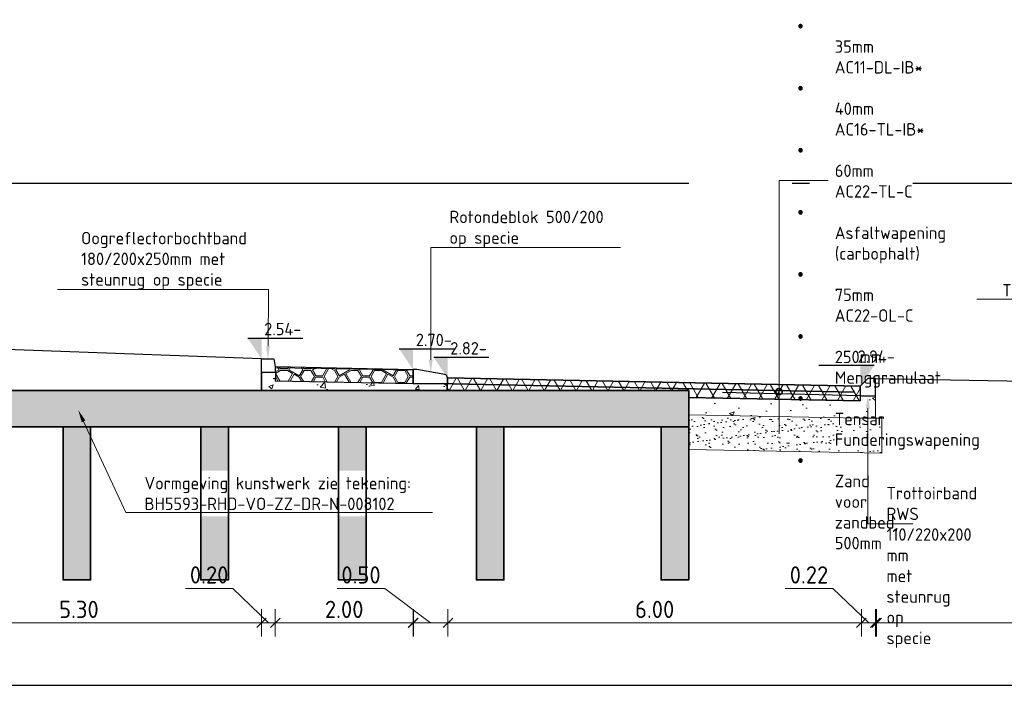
# Model space of a CAD drawing. Header units: millimetres. Extents: x 115999 to 116291, y 477119 to 477297.
# Tile 4 of 45: x 116037 to 116051, y 477121 to 477131. Entities that reach past the tile are written whole.
import ezdxf
from ezdxf import colors
from ezdxf.entities.mleader import LeaderData, LeaderLine
from ezdxf.math import Vec2, Vec3

# ---------------------------------------------------------------- set-up
doc = ezdxf.new("R2010")
doc.units = ezdxf.units.MM
doc.linetypes.add('AL-NAP_LIJN', pattern=[15.25, 12, -1.5, 0.25, -1.5])
doc.linetypes.add('DASHED', pattern=[0.75, 0.5, -0.25])
doc.layers.get('Defpoints').update_dxf_attribs({"lineweight": 25})
for name, color, linetype, lineweight in [('N-WE-OG-BEBOUWING-GD', 7, 'Continuous', 35), ('N-WE-VH-VERHARDING-ASFALT-WAP', 251, 'DASHED', 30), ('N-WE-VH-VERHARDING_ASFALT-AD', 252, 'Continuous', 18), ('N-WE-VH-VERHARDING_ASFALT-G', 252, 'Continuous', 35), ('N-WE-VH-VERHARDING_BASALTVERHARDING-AD', 7, 'Continuous', 18), ('N-WE-VH-VERHARDING_BETON-AD', 252, 'Continuous', 18), ('N-WE-VH-VERHARDING_FUNDERING-AD', 252, 'Continuous', 18), ('X-XX-AL-AANPIJLING-M', 7, 'Continuous', 18), ('X-XX-AL-DETAIL1-G', 7, 'Continuous', 18), ('X-XX-AL-DETAIL1-GD', 7, 'Continuous', 25), ('X-XX-AL-NAP-GD', 7, 'AL-NAP_LIJN', 25), ('X-XX-AL-PEILMAAT-SD', 7, 'Continuous', 25), ('X-XX-AL-VERWIJZING-T18', 7, 'Continuous', 18)]:
    doc.layers.add(name, color=color, linetype=linetype, lineweight=lineweight)
doc.styles.add('NLCS-ISO', font='txt')
doc.styles.add('NLCS-ISO-ANNOTATIEF-T18', font='txt', dxfattribs={"height": 1.8})
doc.styles.add('NLCS-ISO-ANNOTATIEF-T25', font='txt', dxfattribs={"height": 2.5})
doc.dimstyles.new('NLCS-ANNOTATIEF-T25-SCHRAP_L2_H1', dxfattribs={"dimtxt": 2.5, "dimasz": 1.4, "dimexe": 2, "dimexo": 2, "dimgap": 0.7, "dimtad": 1, "dimzin": 0, "dimdsep": 46, "dimtxsty": 'NLCS-ISO-ANNOTATIEF-T25', "dimblk": 'OBLIQUE', "dimcen": 0, "dimdle": 2, "dimclrd": 256, "dimclre": 256, "dimclrt": 256, "dimadec": 1, "dimazin": 0, "dimtfac": 1, "dimtdec": 3, "dimtofl": 0, "dimtmove": 0, "dimatfit": 3, "dimldrblk": 'OBLIQUE', "dimfxl": 2, "dimfxlon": 1, "dimtfillclr": 256, "dimtolj": 1, "dimtzin": 0, "dimlwd": -1, "dimlwe": -1, "dimarcsym": 0})

# ---------------------------------------------------------------- blocks, each defined once
blk = doc.blocks.new('SAL-PEILMAAT_INFRACAD_H01-SOD')
blk.add_line((-2, 3), (6, 3))
blk.add_solid([(-2, 3), (0, 3), (0, 0)])
at = {"style": 'NLCS-ISO'}
blk.add_attdef('...', (0.4, 3.4), '', height=1.8, dxfattribs=at)
blk = doc.blocks.new('_Oblique')
at = {"color": 0, "linetype": 'ByBlock', "lineweight": -2}
blk.add_line((-0.5, -0.5), (0.5, 0.5), dxfattribs=at)
blk = doc.blocks.new('*D166')
at = {"layer": 'Defpoints', "color": 0, "transparency": 16777216}
for p in [(116040.89, 477126.178), (116042.889, 477125.878), (116040.89, 477121.947)]:
    blk.add_point(p, dxfattribs=at)
at = {"layer": 'X-XX-AL-AANPIJLING-M', "transparency": 16777216}
for p, q in [((116040.89, 477122.147), (116040.89, 477121.747)), ((116042.889, 477122.147), (116042.889, 477121.747)), ((116043.089, 477121.947), (116040.69, 477121.947))]:
    blk.add_line(p, q, dxfattribs=at)
at = {"layer": 'X-XX-AL-AANPIJLING-M', "transparency": 16777216, "xscale": 0.14, "yscale": 0.14, "zscale": 0.14, "rotation": 180}
blk.add_blockref('_Oblique', (116040.89, 477121.947), dxfattribs=at)
at = {"layer": 'X-XX-AL-AANPIJLING-M', "transparency": 16777216, "xscale": 0.14, "yscale": 0.14, "zscale": 0.14}
blk.add_blockref('_Oblique', (116042.889, 477121.947), dxfattribs=at)
at = {"layer": 'X-XX-AL-AANPIJLING-M', "transparency": 16777216, "insert": (116041.89, 477122.142), "char_height": 0.25, "attachment_point": 5, "style": 'NLCS-ISO-ANNOTATIEF-T25'}
blk.add_mtext('\\A1;2.00', dxfattribs=at)
blk = doc.blocks.new('*D167')
at = {"layer": 'Defpoints', "color": 0, "transparency": 16777216}
for p in [(116040.89, 477126.329), (116040.69, 477126.209), (116040.69, 477121.947)]:
    blk.add_point(p, dxfattribs=at)
at = {"layer": 'X-XX-AL-AANPIJLING-M', "transparency": 16777216}
for p, q in [((116040.275, 477122.447), (116039.585, 477122.447)), ((116040.79, 477121.947), (116040.275, 477122.447)), ((116040.69, 477122.147), (116040.69, 477121.747)), ((116040.89, 477122.147), (116040.89, 477121.747)), ((116041.09, 477121.947), (116040.49, 477121.947))]:
    blk.add_line(p, q, dxfattribs=at)
at = {"layer": 'X-XX-AL-AANPIJLING-M', "transparency": 16777216, "xscale": 0.14, "yscale": 0.14, "zscale": 0.14, "rotation": 180}
blk.add_blockref('_Oblique', (116040.69, 477121.947), dxfattribs=at)
at = {"layer": 'X-XX-AL-AANPIJLING-M', "transparency": 16777216, "xscale": 0.14, "yscale": 0.14, "zscale": 0.14}
blk.add_blockref('_Oblique', (116040.89, 477121.947), dxfattribs=at)
at = {"layer": 'X-XX-AL-AANPIJLING-M', "transparency": 16777216, "insert": (116039.93, 477122.642), "char_height": 0.25, "attachment_point": 5, "style": 'NLCS-ISO-ANNOTATIEF-T25'}
blk.add_mtext('\\A1;0.20', dxfattribs=at)
blk = doc.blocks.new('*D168')
at = {"layer": 'Defpoints', "color": 0, "transparency": 16777216}
for p in [(116042.894, 477125.978), (116043.396, 477125.978), (116042.894, 477121.947)]:
    blk.add_point(p, dxfattribs=at)
at = {"layer": 'X-XX-AL-AANPIJLING-M', "transparency": 16777216}
for p, q in [((116042.479, 477122.447), (116041.789, 477122.447)), ((116043.145, 477121.947), (116042.479, 477122.447)), ((116042.894, 477122.147), (116042.894, 477121.747)), ((116043.396, 477122.147), (116043.396, 477121.747)), ((116043.596, 477121.947), (116042.694, 477121.947))]:
    blk.add_line(p, q, dxfattribs=at)
at = {"layer": 'X-XX-AL-AANPIJLING-M', "transparency": 16777216, "xscale": 0.14, "yscale": 0.14, "zscale": 0.14, "rotation": 180}
blk.add_blockref('_Oblique', (116042.894, 477121.947), dxfattribs=at)
at = {"layer": 'X-XX-AL-AANPIJLING-M', "transparency": 16777216, "xscale": 0.14, "yscale": 0.14, "zscale": 0.14}
blk.add_blockref('_Oblique', (116043.396, 477121.947), dxfattribs=at)
at = {"layer": 'X-XX-AL-AANPIJLING-M', "transparency": 16777216, "insert": (116042.134, 477122.642), "char_height": 0.25, "attachment_point": 5, "style": 'NLCS-ISO-ANNOTATIEF-T25'}
blk.add_mtext('\\A1;0.50', dxfattribs=at)
blk = doc.blocks.new('*D169')
at = {"layer": 'Defpoints', "color": 0, "transparency": 16777216}
for p in [(116049.396, 477125.801), (116049.616, 477125.801), (116049.396, 477121.947)]:
    blk.add_point(p, dxfattribs=at)
at = {"layer": 'X-XX-AL-AANPIJLING-M', "transparency": 16777216}
for p, q in [((116048.981, 477122.447), (116048.291, 477122.447)), ((116049.506, 477121.947), (116048.981, 477122.447)), ((116049.396, 477122.147), (116049.396, 477121.747)), ((116049.616, 477122.147), (116049.616, 477121.747)), ((116049.816, 477121.947), (116049.196, 477121.947))]:
    blk.add_line(p, q, dxfattribs=at)
at = {"layer": 'X-XX-AL-AANPIJLING-M', "transparency": 16777216, "xscale": 0.14, "yscale": 0.14, "zscale": 0.14, "rotation": 180}
blk.add_blockref('_Oblique', (116049.396, 477121.947), dxfattribs=at)
at = {"layer": 'X-XX-AL-AANPIJLING-M', "transparency": 16777216, "xscale": 0.14, "yscale": 0.14, "zscale": 0.14}
blk.add_blockref('_Oblique', (116049.616, 477121.947), dxfattribs=at)
at = {"layer": 'X-XX-AL-AANPIJLING-M', "transparency": 16777216, "insert": (116048.636, 477122.642), "char_height": 0.25, "attachment_point": 5, "style": 'NLCS-ISO-ANNOTATIEF-T25'}
blk.add_mtext('\\A1;0.22', dxfattribs=at)
blk = doc.blocks.new('*D173')
at = {"layer": 'Defpoints', "color": 0, "transparency": 16777216}
for p in [(116043.396, 477125.756), (116049.396, 477125.878), (116043.396, 477121.947)]:
    blk.add_point(p, dxfattribs=at)
at = {"layer": 'X-XX-AL-AANPIJLING-M', "transparency": 16777216}
for p, q in [((116043.396, 477122.147), (116043.396, 477121.747)), ((116049.396, 477122.147), (116049.396, 477121.747)), ((116049.596, 477121.947), (116043.196, 477121.947))]:
    blk.add_line(p, q, dxfattribs=at)
at = {"layer": 'X-XX-AL-AANPIJLING-M', "transparency": 16777216, "xscale": 0.14, "yscale": 0.14, "zscale": 0.14, "rotation": 180}
blk.add_blockref('_Oblique', (116043.396, 477121.947), dxfattribs=at)
at = {"layer": 'X-XX-AL-AANPIJLING-M', "transparency": 16777216, "xscale": 0.14, "yscale": 0.14, "zscale": 0.14}
blk.add_blockref('_Oblique', (116049.396, 477121.947), dxfattribs=at)
at = {"layer": 'X-XX-AL-AANPIJLING-M', "transparency": 16777216, "insert": (116046.396, 477122.142), "char_height": 0.25, "attachment_point": 5, "style": 'NLCS-ISO-ANNOTATIEF-T25'}
blk.add_mtext('\\A1;6.00', dxfattribs=at)
blk = doc.blocks.new('*D174')
at = {"layer": 'Defpoints', "color": 0, "transparency": 16777216}
for p in [(116035.39, 477126.178), (116040.69, 477126.209), (116035.39, 477121.947)]:
    blk.add_point(p, dxfattribs=at)
at = {"layer": 'X-XX-AL-AANPIJLING-M', "transparency": 16777216}
for p, q in [((116035.39, 477122.147), (116035.39, 477121.747)), ((116040.69, 477122.147), (116040.69, 477121.747)), ((116040.89, 477121.947), (116035.19, 477121.947))]:
    blk.add_line(p, q, dxfattribs=at)
at = {"layer": 'X-XX-AL-AANPIJLING-M', "transparency": 16777216, "xscale": 0.14, "yscale": 0.14, "zscale": 0.14, "rotation": 180}
blk.add_blockref('_Oblique', (116035.39, 477121.947), dxfattribs=at)
at = {"layer": 'X-XX-AL-AANPIJLING-M', "transparency": 16777216, "xscale": 0.14, "yscale": 0.14, "zscale": 0.14}
blk.add_blockref('_Oblique', (116040.69, 477121.947), dxfattribs=at)
at = {"layer": 'X-XX-AL-AANPIJLING-M', "transparency": 16777216, "insert": (116038.04, 477122.142), "char_height": 0.25, "attachment_point": 5, "style": 'NLCS-ISO-ANNOTATIEF-T25'}
blk.add_mtext('\\A1;5.30', dxfattribs=at)
blk = doc.blocks.new('_DotSmall')
at = {"color": 0, "linetype": 'ByBlock', "const_width": 0.5}
blk.add_lwpolyline([(-0.0625, 0, 1), (0.0625, 0, 1)], format="xyb", close=True, dxfattribs=at)
blk = doc.blocks.new('*D217')
at = {"layer": 'Defpoints', "color": 0, "transparency": 16777216}
for p in [(116049.601, 477125.361), (116054.228, 477125.282), (116049.601, 477121.947)]:
    blk.add_point(p, dxfattribs=at)
at = {"layer": 'X-XX-AL-AANPIJLING-M', "transparency": 16777216}
for p, q in [((116049.601, 477122.147), (116049.601, 477121.747)), ((116054.228, 477122.147), (116054.228, 477121.747)), ((116054.428, 477121.947), (116049.401, 477121.947))]:
    blk.add_line(p, q, dxfattribs=at)
at = {"layer": 'X-XX-AL-AANPIJLING-M', "transparency": 16777216, "xscale": 0.14, "yscale": 0.14, "zscale": 0.14, "rotation": 180}
blk.add_blockref('_Oblique', (116049.601, 477121.947), dxfattribs=at)
at = {"layer": 'X-XX-AL-AANPIJLING-M', "transparency": 16777216, "xscale": 0.14, "yscale": 0.14, "zscale": 0.14}
blk.add_blockref('_Oblique', (116054.228, 477121.947), dxfattribs=at)
at = {"layer": 'X-XX-AL-AANPIJLING-M', "transparency": 16777216, "insert": (116051.914, 477122.142), "char_height": 0.25, "attachment_point": 5, "style": 'NLCS-ISO-ANNOTATIEF-T25'}
blk.add_mtext('\\A1;4.63', dxfattribs=at)

msp = doc.modelspace()

# ---------------------------------------------------------------- hatches: boundary and pattern name
at = {"layer": 'N-WE-VH-VERHARDING_ASFALT-AD'}
h = msp.add_hatch(dxfattribs=at)
h.set_pattern_fill('AVH-ASFALT', color=256, scale=0.2, pattern_type=2)
h.set_pattern_definition([(60, (116029.20686, 477120.3129), (-0.173205, 0.1), []), (120, (116029.20686, 477120.3129), (-0.173205, -0.1), [])])
h.paths.add_polyline_path([(116046.89, 477125.319), (116046.89, 477125.429), (116043.389, 477125.499), (116043.386, 477125.319)])
h = msp.add_hatch(dxfattribs=at)
h.set_pattern_fill('AVH-ASFALT', color=256, scale=0.2, pattern_type=2)
h.set_pattern_definition([(60, (116038.81488, 477120.24289), (-0.173205, 0.1), []), (120, (116038.81488, 477120.24289), (-0.173205, -0.1), [])])
h.paths.add_polyline_path([(116046.89, 477125.429), (116046.886, 477125.21), (116049.381, 477125.164), (116049.381, 477125.379)])
at = {"layer": 'N-WE-VH-VERHARDING_BASALTVERHARDING-AD'}
h = msp.add_hatch(dxfattribs=at)
h.set_pattern_fill('AVH-BASALT-SO', color=256, pattern_type=2)
h.set_pattern_definition([(120, (116030.3825, 477120.69947), (-0.3407668, 0.1967455), [0.1, -1.26306]), (300, (116030.35288, 477120.79784), (0.3407668, -0.1967455), [0.1, -1.26306]), (330, (116030.84365, 477120.49096), (0.340765, 0.590222), [0.0866, -0.02354, 0.0866, -0.19674]), (150, (116031.014, 477120.4161), (-0.340765, -0.590222), [0.17321, -0.22028]), (120, (116031.06403, 477120.50273), (-0.1703809, 0.0983684), [0.1, -1.26306]), (300, (116031.03441, 477120.6011), (0.1703809, -0.0983684), [0.1, -1.26306]), (0, (116029.38059, 477120.5145), (1.0223, 0.19674), [0.1, -0.58153, 0.1, -1.94459]), (0, (116029.38059, 477120.49096), (1.0223, 0.19674), [0.1, -0.58153, 0.1, -1.94459]), (0, (116029.72135, 477120.31775), (1.0223, 0.19674), [0.1, -2.62612]), (0, (116029.72135, 477120.29422), (1.0223, 0.19674), [0.1, -2.62612]), (0, (116029.89174, 477120.41612), (0.17038, -0.09837), [0.1, -1.26306]), (0, (116029.89174, 477120.39259), (0.17038, -0.09837), [0.1, -1.26306]), (60, (116030.50288, 477120.71124), (0.1703832, 0.6885923), [0.1, -0.58153]), (240, (116030.57327, 477120.78607), (-0.1703832, -0.6885923), [0.1, -0.58153]), (60, (116029.67135, 477120.6011), (-0.511142, 0.688595), [0.15, -0.19077]), (60, (116029.651, 477120.6129), (-0.511142, 0.688595), [0.15, -0.19077]), (60, (116030.1621, 477120.71124), (-0.340762, 0.983702), [0.15, -0.19077, 0.1, -0.24077]), (60, (116030.1825, 477120.6995), (-0.340762, 0.983702), [0.15, -0.19077, 0.1, -0.24077]), (0, (116030.06212, 477120.71124), (1.0223, 0.19674), [0.1, -1.26306]), (0, (116030.06212, 477120.6877), (1.0223, 0.19674), [0.1, -1.26306]), (300, (116030.1825, 477120.69947), (0.3407668, -0.1967455), [0.1, -1.26306]), (120, (116030.21212, 477120.6011), (-0.3407668, 0.1967455), [0.1, -1.26306]), (240, (116029.89174, 477120.58933), (0.170379, -0.491855), [0.1, -0.58153]), (60, (116029.82135, 477120.5145), (-0.170379, 0.491855), [0.1, -0.58153]), (300, (116030.1825, 477121.2897), (-0.3407682, 0.9837078), [0.1, -2.28536, 0.1, -0.24077]), (120, (116030.21212, 477121.19132), (0.3407682, -0.9837078), [0.1, -0.24077, 0.1, -2.28536]), (60, (116030.3325, 477120.4161), (-0.340762, 0.983702), [0.1, -0.58153]), (240, (116030.4029, 477120.491), (0.340762, -0.983702), [0.1, -0.58153]), (120, (116030.23712, 477120.36106), (0.3407682, -0.9837078), [0.15, -0.24077, 0.15, -2.18536]), (120, (116030.2575, 477120.37282), (0.3407682, -0.9837078), [0.15, -0.24077, 0.15, -2.18536]), (240, (116029.89174, 477120.78607), (-1e-06, -0.786962), [0.1, -0.58153]), (60, (116029.82135, 477120.71124), (1e-06, 0.786962), [0.1, -0.58153]), (120, (116030.04174, 477120.50273), (0.3407682, -0.9837078), [0.15, -2.57612]), (120, (116030.06212, 477120.5145), (0.3407682, -0.9837078), [0.15, -2.57612]), (30, (116030.1621, 477120.31775), (0.3407605, 0.5902255), [0.0866, -1.48732]), (30, (116030.2575, 477120.37282), (0.3407605, 0.5902255), [0.0866, -1.48732]), (30, (116030.1825, 477120.306), (0.3407605, 0.5902255), [0.17321, -1.40072]), (30, (116030.57327, 477120.41612), (0.3407605, 0.5902255), [0.17321, -1.40072]), (30, (116030.57327, 477120.3926), (0.3407605, 0.5902255), [0.0866, -1.48732]), (30, (116030.66865, 477120.44766), (0.3407605, 0.5902255), [0.0866, -1.48732]), (150, (116030.4075, 477120.3493), (-0.340765, -0.590222), [0.0866, -0.70036]), (150, (116030.5029, 477120.2942), (-0.340765, -0.590222), [0.0866, -0.70036]), (150, (116030.5029, 477120.31775), (-0.340765, -0.590222), [0.17321, -0.61376]), (0, (116030.2325, 477120.61287), (1.0223, 0.19674), [0.1, -2.62612]), (0, (116030.2325, 477120.58933), (1.0223, 0.19674), [0.1, -2.62612]), (30, (116029.89174, 477120.61287), (0.3407605, 0.5902255), [0.17321, -1.40072]), (30, (116029.89174, 477120.58933), (0.3407605, 0.5902255), [0.0866, -1.48732]), (30, (116029.9871, 477120.6444), (0.3407605, 0.5902255), [0.0866, -1.48732])])
h.paths.add_polyline_path([(116042.889, 477125.619), (116040.89, 477125.658), (116040.891, 477125.548), (116040.89, 477125.458), (116042.887, 477125.419), (116042.889, 477125.419)])
at = {"layer": 'N-WE-VH-VERHARDING_BETON-AD', "transparency": 33554508}
h = msp.add_hatch(color=256, dxfattribs=at)
h.dxf.hatch_style = 1
h.paths.add_polyline_path([(116046.89, 477125.319), (116029.551, 477125.319), (116029.551, 477124.789), (116029.951, 477124.789), (116046.89, 477124.789)])
h.paths.add_polyline_path([(116034.209, 477124.789), (116033.809, 477124.789), (116033.809, 477122.569), (116034.209, 477122.569)])
h.paths.add_polyline_path([(116032.209, 477124.789), (116031.809, 477124.789), (116031.809, 477122.569), (116032.209, 477122.569)])
h.paths.add_polyline_path([(116029.951, 477124.789), (116029.551, 477124.789), (116029.551, 477122.569), (116029.951, 477122.569)])
h.paths.add_polyline_path([(116036.209, 477124.789), (116035.809, 477124.789), (116035.809, 477122.569), (116036.209, 477122.569)])
h.paths.add_polyline_path([(116038.209, 477124.789), (116037.809, 477124.789), (116037.809, 477122.569), (116038.209, 477122.569)])
h.paths.add_polyline_path([(116040.209, 477124.789), (116039.809, 477124.789), (116039.809, 477122.569), (116040.209, 477122.569)])
h.paths.add_polyline_path([(116042.209, 477124.789), (116041.809, 477124.789), (116041.809, 477122.569), (116042.209, 477122.569)])
h.paths.add_polyline_path([(116044.209, 477124.789), (116043.809, 477124.789), (116043.809, 477122.569), (116044.209, 477122.569)])
h.paths.add_polyline_path([(116046.89, 477124.789), (116046.49, 477124.789), (116046.49, 477122.569), (116046.89, 477122.569)])
at = {"layer": 'N-WE-VH-VERHARDING_FUNDERING-AD'}
h = msp.add_hatch(dxfattribs=at)
h.set_pattern_fill('AVH-FUNDERING_GRANULAAT_MENG_01', color=256, scale=0.091, pattern_type=2)
h.set_pattern_definition([(50, (116030.14444, 477149.3531), (0.652707, -0.057104), [0.06825, -0.75075]), (355, (116030.14444, 477149.3531), (-0.126264, 0.684495), [0.0546, -0.6006]), (100.4514, (116030.19884, 477149.34834), (0.526444, 0.62739), [0.058004, -0.63804]), (46.1842, (116030.14444, 477149.5351), (0.97119, -0.150622), [0.102375, -1.126125]), (96.6356, (116030.2254, 477149.5225), (0.850543, 0.886447), [0.087005, -0.95706]), (351.184, (116030.1444, 477149.5351), (0.850542, 0.886448), [0.0819, -0.9009]), (21, (116030.23544, 477149.4896), (0.543185, -0.366383), [0.06825, -0.75075]), (326, (116030.23544, 477149.4896), (0.221417, 0.659887), [0.0546, -0.6006]), (71.4514, (116030.2807, 477149.45906), (0.764603, 0.293503), [0.058004, -0.63804]), (37.5, (116030.14444, 477149.3531), (0.0110655, 0.3029334), [0, -0.59332, 0, -0.6097, 0, -0.602875]), (7.5, (116030.14444, 477149.3531), (0.2393933, 0.3589147), [0, -0.34762, 0, -0.57967, 0, -0.229775]), (327.5, (116029.94151, 477149.3531), (0.4857784, -0.020525), [0, -0.2275, 0, -0.7098, 0, -0.94185]), (317.5, (116029.8505, 477149.3531), (0.5306994, 0.0910955), [0, -0.29575, 0, -0.47138, 0, -0.66885])])
h.paths.add_polyline_path([(116040.69, 477125.319), (116043.19, 477125.319), (116043.19, 477125.42), (116040.89, 477125.452), (116040.89, 477125.535), (116040.69, 477125.538)])
h = msp.add_hatch(dxfattribs=at)
h.set_pattern_fill('AVH-FUNDERING_GRANULAAT_MENG_01', color=256, scale=0.091, pattern_type=2)
h.set_pattern_definition([(50, (116033.7642, 477148.6678), (0.652707, -0.057104), [0.06825, -0.75075]), (355, (116033.7642, 477148.6678), (-0.126264, 0.684495), [0.0546, -0.6006]), (100.4514, (116033.8186, 477148.663), (0.526444, 0.62739), [0.058004, -0.63804]), (46.1842, (116033.7642, 477148.8498), (0.97119, -0.150622), [0.102375, -1.126125]), (96.6356, (116033.8451, 477148.8372), (0.850543, 0.886447), [0.087005, -0.95706]), (351.184, (116033.7642, 477148.8498), (0.850542, 0.886448), [0.0819, -0.9009]), (21, (116033.8552, 477148.8043), (0.543185, -0.366383), [0.06825, -0.75075]), (326, (116033.8552, 477148.8043), (0.221417, 0.659887), [0.0546, -0.6006]), (71.4514, (116033.9005, 477148.77374), (0.764603, 0.293503), [0.058004, -0.63804]), (37.5, (116033.7642, 477148.66778), (0.0110655, 0.3029334), [0, -0.59332, 0, -0.6097, 0, -0.602875]), (7.5, (116033.7642, 477148.66778), (0.2393933, 0.3589147), [0, -0.34762, 0, -0.57967, 0, -0.229775]), (327.5, (116033.56127, 477148.66778), (0.4857784, -0.020525), [0, -0.2275, 0, -0.7098, 0, -0.94185]), (317.5, (116033.47027, 477148.66778), (0.5306994, 0.0910955), [0, -0.29575, 0, -0.47138, 0, -0.66885])])
h.paths.add_polyline_path([(116043.19, 477125.319), (116043.386, 477125.319), (116043.388, 477125.42), (116043.19, 477125.42)])
h = msp.add_hatch(dxfattribs=at)
h.set_pattern_fill('AVH-FUNDERING_GRANULAAT_MENG_01', color=256, scale=0.091, pattern_type=2)
h.set_pattern_definition([(50, (116043.3722, 477148.59776), (0.652707, -0.057104), [0.06825, -0.75075]), (355, (116043.3722, 477148.59776), (-0.126264, 0.684495), [0.0546, -0.6006]), (100.4514, (116043.4266, 477148.593), (0.526444, 0.62739), [0.058004, -0.63804]), (46.1842, (116043.3722, 477148.77976), (0.97119, -0.150622), [0.102375, -1.126125]), (96.6356, (116043.4532, 477148.7672), (0.850543, 0.886447), [0.087005, -0.95706]), (351.184, (116043.3722, 477148.7798), (0.850542, 0.886448), [0.0819, -0.9009]), (21, (116043.4632, 477148.73426), (0.543185, -0.366383), [0.06825, -0.75075]), (326, (116043.4632, 477148.73426), (0.221417, 0.659887), [0.0546, -0.6006]), (71.4514, (116043.5085, 477148.7037), (0.764603, 0.293503), [0.058004, -0.63804]), (37.5, (116043.37222, 477148.59776), (0.0110655, 0.3029334), [0, -0.59332, 0, -0.6097, 0, -0.602875]), (7.5, (116043.37222, 477148.59776), (0.2393933, 0.3589147), [0, -0.34762, 0, -0.57967, 0, -0.229775]), (327.5, (116043.1693, 477148.59776), (0.4857784, -0.020525), [0, -0.2275, 0, -0.7098, 0, -0.94185]), (317.5, (116043.0783, 477148.59776), (0.5306994, 0.0910955), [0, -0.29575, 0, -0.47138, 0, -0.66885])])
h.paths.add_polyline_path([(116046.691, 477125.319), (116046.888, 477125.319), (116046.889, 477125.35), (116046.691, 477125.35)])
h.paths.add_polyline_path([(116046.89, 477125.213), (116046.89, 477124.963), (116049.601, 477124.915), (116049.601, 477124.983), (116049.601, 477125.239), (116049.381, 477125.239), (116049.381, 477125.165)])
h = msp.add_hatch(dxfattribs=at)
h.set_pattern_fill('AVH-FUNDERING_ZAND', color=256, scale=0.091, pattern_type=2)
h.set_pattern_definition([(37.5, (116043.37222, 477148.59776), (-0.0057324, 0.175341), [0, -0.13832, 0, -0.1547, 0, -0.147875]), (7.5, (116043.37222, 477148.59776), (0.1610497, 0.2568153), [0, -0.07462, 0, -0.12467, 0, -0.047775]), (327.5, (116043.2603, 477148.59776), (0.2833869, 0.000515), [0, -0.0455, 0, -0.1638, 0, -0.21385]), (317.5, (116043.2603, 477148.59776), (0.2735575, 0.0798685), [0, -0.02275, 0, -0.10738, 0, -0.12285])])
h.paths.add_polyline_path([(116046.89, 477124.963), (116046.89, 477124.789), (116046.89, 477124.719), (116046.89, 477124.654), (116046.89, 477124.626), (116046.89, 477124.544), (116046.89, 477124.463), (116049.381, 477124.415), (116049.685, 477124.416), (116049.695, 477124.909), (116049.381, 477124.915)])

# ---------------------------------------------------------------- linework, layer by layer
at = {"layer": 'N-WE-OG-BEBOUWING-GD'}
msp.add_lwpolyline([(116049.299, 477125.295), (116043.473, 477125.412), (116043.39, 477125.42)], dxfattribs=at)
for points in [[(116044.209, 477124.789), (116043.809, 477124.789), (116043.809, 477122.569), (116044.209, 477122.569), (116044.209, 477124.789)], [(116046.89, 477124.789), (116046.49, 477124.789), (116046.49, 477122.569), (116046.89, 477122.569), (116046.89, 477124.789)]]:
    msp.add_lwpolyline(points, close=True, dxfattribs=at)
at = {"layer": 'N-WE-VH-VERHARDING-ASFALT-WAP', "ltscale": 4, "flags": 128}
msp.add_lwpolyline([(116049.381, 477125.239), (116046.888, 477125.298)], dxfattribs=at)
at = {"layer": 'N-WE-VH-VERHARDING_ASFALT-G'}
for points in [[(116040.69, 477125.578), (116040.69, 477125.319)], [(116049.381, 477125.319), (116049.381, 477125.379), (116043.389, 477125.499), (116043.386, 477125.319)], [(116049.601, 477125.319), (116049.601, 477125.319)], [(116049.381, 477125.165), (116046.886, 477125.213)]]:
    msp.add_lwpolyline(points, dxfattribs=at)
at = {"layer": 'N-WE-VH-VERHARDING_BASALTVERHARDING-AD'}
msp.add_lwpolyline([(116042.889, 477125.62), (116040.89, 477125.658)], dxfattribs=at)
at = {"layer": 'N-WE-VH-VERHARDING_FUNDERING-AD'}
for points in [[(116049.601, 477125.161), (116049.601, 477125.239)], [(116049.601, 477125.161), (116049.601, 477124.915)], [(116046.89, 477124.963), (116049.381, 477124.915), (116049.695, 477124.915), (116049.695, 477124.915), (116049.692, 477124.409), (116049.692, 477124.409), (116049.692, 477124.409), (116046.89, 477124.463)], [(116046.89, 477124.463), (116046.89, 477124.789)]]:
    msp.add_lwpolyline(points, dxfattribs=at)
at = {"layer": 'X-XX-AL-DETAIL1-G'}
msp.add_lwpolyline([(116042.885, 477125.61), (116040.89, 477125.648)], dxfattribs=at)
at = {"layer": 'X-XX-AL-DETAIL1-GD', "flags": 128}
for points in [[(116040.69, 477125.778), (116035.39, 477125.968)], [(116049.385, 477125.379), (116043.389, 477125.499)], [(116049.601, 477125.489), (116054.228, 477125.407)], [(116009.742, 477121.041), (116064.776, 477121.041)]]:
    msp.add_lwpolyline(points, dxfattribs=at)
for points in [[(116040.89, 477125.658), (116040.89, 477125.578), (116040.69, 477125.578), (116040.69, 477125.778), (116040.87, 477125.778)], [(116049.381, 477125.239), (116049.601, 477125.239), (116049.601, 477125.489), (116049.491, 477125.489), (116049.381, 477125.379)]]:
    msp.add_lwpolyline(points, close=True, dxfattribs=at)
at = {"layer": 'X-XX-AL-DETAIL1-GD'}
msp.add_lwpolyline([(116042.889, 477125.619), (116040.89, 477125.658), (116040.891, 477125.548), (116040.89, 477125.458), (116042.887, 477125.419), (116042.889, 477125.419)], close=True, dxfattribs=at)
msp.add_lwpolyline([(116043.39, 477125.42), (116043.39, 477125.499, 0.363572), (116043.349, 477125.548), (116042.944, 477125.62, 0.044013), (116042.936, 477125.62), (116042.89, 477125.62), (116042.89, 477125.42), (116043.39, 477125.42)], format="xyb", dxfattribs=at)
msp.add_lwpolyline([(116049.381, 477125.239), (116049.381, 477125.165)], dxfattribs=at)
at = {"layer": 'X-XX-AL-NAP-GD'}
msp.add_lwpolyline([(116062.143, 477128.319), (116009.648, 477128.319)], dxfattribs=at)

# ---------------------------------------------------------------- block references
at = {"layer": 'X-XX-AL-PEILMAAT-SD', "xscale": 0.1, "yscale": 0.1, "zscale": 0.1}
for p, values in [((116040.69, 477125.778), {'...': '2.54-'}), ((116042.89, 477125.62), {'...': '2.70-'}), ((116043.39, 477125.499), {'...': '2.82-'})]:
    msp.add_blockref('SAL-PEILMAAT_INFRACAD_H01-SOD', p, dxfattribs=at).add_auto_attribs(values)
at = {"layer": 'X-XX-AL-PEILMAAT-SD'}
ref = msp.add_blockref('SAL-PEILMAAT_INFRACAD_H01-SOD', (116049.381, 477125.379), dxfattribs=dict(at, xscale=-0.1, yscale=0.1, zscale=0.1))
ref.add_attrib('...', '2.94-', (116049.341, 477125.719), dxfattribs={"layer": '0', "height": 0.18, "style": 'NLCS-ISO'})

# ---------------------------------------------------------------- dimensions: what is measured, and where the dimension line sits
at = {"layer": 'X-XX-AL-AANPIJLING-M'}
for base, p1, p2, picture, middle in [((116040.69, 477121.947), (116040.89, 477126.329), (116040.69, 477126.209), '*D167', (116040.205, 477122.447)), ((116042.894, 477121.947), (116043.396, 477125.978), (116042.894, 477125.978), '*D168', (116042.409, 477122.447)), ((116049.396, 477121.947), (116049.616, 477125.801), (116049.396, 477125.801), '*D169', (116048.911, 477122.447))]:
    dim = msp.add_linear_dim(base=base, p1=p1, p2=p2, angle=180, dimstyle='NLCS-ANNOTATIEF-T25-SCHRAP_L2_H1', override={"dimtmove": 1}, dxfattribs=at)
    dim.commit()
    dim.dimension.update_dxf_attribs({"geometry": picture, "text_midpoint": middle, "dimtype": 160})
for base, p1, p2, picture, middle in [((116035.39, 477121.947), (116040.69, 477126.209), (116035.39, 477126.178), '*D174', (116038.04, 477122.142)), ((116040.89, 477121.947), (116042.889, 477125.878), (116040.89, 477126.178), '*D166', (116041.89, 477122.142)), ((116043.396, 477121.947), (116049.396, 477125.878), (116043.396, 477125.756), '*D173', (116046.396, 477122.142)), ((116049.601, 477121.947), (116054.228, 477125.282), (116049.601, 477125.361), '*D217', (116051.914, 477122.142))]:
    dim = msp.add_linear_dim(base=base, p1=p1, p2=p2, angle=180, dimstyle='NLCS-ANNOTATIEF-T25-SCHRAP_L2_H1', dxfattribs=at)
    dim.commit()
    dim.dimension.update_dxf_attribs({"geometry": picture, "text_midpoint": middle})

# ---------------------------------------------------------------- leaders
at = {"layer": 'X-XX-AL-VERWIJZING-T18'}
ml = msp.add_multileader_mtext('Standard', dxfattribs=at)
ml.set_content('\\A1;\\pxi-3,l3,t3;{\\fSymbol|b0|i0|c2|p18;·^I}35mm AC11-DL-IB*\\P{\\fSymbol|b0|i0|c2|p18;·^I}40mm AC16-TL-IB*\\P{\\fSymbol|b0|i0|c2|p18;·^I}60mm AC22-TL-C\\P{\\fSymbol|b0|i0|c2|p18;·^I}Asfaltwapening (carbophalt)\\P{\\fSymbol|b0|i0|c2|p18;·^I}75mm AC22-OL-C\\P{\\A0;\\fSymbol|b0|i0|c2|p18;·^I}{\\A0;250mm Menggranulaat \\P{\\A1;\\fSymbol|b0|i0|c2|p18;·^I}}Tensar Funderingswapening\\P{\\fSymbol|b0|i0|c2|p18;·^I}Zand voor zandbed, 500mm ', color=256, style='NLCS-ISO-ANNOTATIEF-T18')
ml.set_leader_properties(color=256, linetype='ByLayer', lineweight=-1)
ml.set_arrow_properties(name='DOTSMALL')
ml.build(insert=Vec2(0, 0))
ml.multileader.update_dxf_attribs({"text_left_attachment_type": 5, "text_right_attachment_type": 5, "dogleg_length": 1.8, "arrow_head_size": 0.18, "scale": 0.1})
ctx = ml.context
ctx.base_point, ctx.scale, ctx.char_height, ctx.arrow_head_size, ctx.landing_gap_size, ctx.plane_origin = Vec3(116048.381, 477128.361), 0.1, 0.18, 0.18, 0.09, Vec3(116048.2, 477126.388)
ctx.left_attachment, ctx.right_attachment = 5, 5
notes = []
notes.append((ctx, [(0, (1, 1, 0), (116048.201, 477128.361), (1, 0), 0.18, [(3, [(116048.201, 477125.3), (116048.201, 477125.019), (116048.201, 477124.688)], 0, [])])]))
ctx.mtext.insert, ctx.mtext.width, ctx.mtext.flow_direction = Vec3(116048.471, 477130.695), 4.36637, 5
ml = msp.add_multileader_mtext('Standard', dxfattribs=at)
ml.set_content('\\A1;Rotondeblok 500/200^Jop specie', color=256, style='NLCS-ISO-ANNOTATIEF-T18')
ml.set_leader_properties(color=256, linetype='ByLayer', lineweight=-1)
ml.build(insert=Vec2(0, 0))
ml.multileader.update_dxf_attribs({"text_left_attachment_type": 5, "text_right_attachment_type": 5, "dogleg_length": 1.8, "arrow_head_size": 0.18, "scale": 0.1})
ctx = ml.context
ctx.base_point, ctx.scale, ctx.char_height, ctx.arrow_head_size, ctx.landing_gap_size, ctx.plane_origin = Vec3(116043.327, 477127.39), 0.1, 0.18, 0.18, 0.09, Vec3(116043.145, 477126.128)
ctx.left_attachment, ctx.right_attachment = 5, 5
notes.append((ctx, [(0, (1, 1, 0), (116043.147, 477127.39), (1, 0), 0.18, [(0, [(116043.147, 477125.584)], 0, [])])]))
ctx.mtext.insert, ctx.mtext.flow_direction = Vec3(116043.417, 477127.924), 5
at = {"layer": 'X-XX-AL-VERWIJZING-T18', "color": 7}
ml = msp.add_multileader_mtext('Standard', dxfattribs=at)
ml.set_content('Oogreflectorbochtband ^J180/200x250mm met ^Jsteunrug op specie', color=7, style='NLCS-ISO-ANNOTATIEF-T18')
ml.set_leader_properties(color=256, linetype='ByLayer', lineweight=-1)
ml.build(insert=Vec2(0, 0))
ml.multileader.update_dxf_attribs({"text_left_attachment_type": 5, "text_right_attachment_type": 5, "dogleg_length": 1.8, "arrow_head_size": 0.18, "scale": 0.1})
ctx = ml.context
ctx.base_point, ctx.scale, ctx.char_height, ctx.arrow_head_size, ctx.landing_gap_size, ctx.plane_origin = Vec3(116037.982, 477126.783), 0.1, 0.18, 0.18, 0.09, Vec3(116040.791, 477129.509)
ctx.left_attachment, ctx.right_attachment = 5, 5
notes.append((ctx, [(0, (1, 1, 0), (116040.79, 477126.783), (-1, 0), 0.18, [(0, [(116040.783, 477125.778)], 0, [])])]))
ctx.mtext.insert, ctx.mtext.flow_direction = Vec3(116038.072, 477127.617), 5
at = {"layer": 'X-XX-AL-VERWIJZING-T18'}
ml = msp.add_multileader_mtext('Standard', dxfattribs=at)
ml.set_content('Trottoirband 130x150mm', color=256, style='NLCS-ISO-ANNOTATIEF-T18')
ml.set_leader_properties(color=256, linetype='ByLayer', lineweight=-1)
ml.build(insert=Vec2(0, 0))
ml.multileader.update_dxf_attribs({"text_left_attachment_type": 5, "text_right_attachment_type": 5, "dogleg_length": 1.8, "arrow_head_size": 0.18, "scale": 0.1})
ctx = ml.context
ctx.base_point, ctx.scale, ctx.char_height, ctx.arrow_head_size, ctx.landing_gap_size, ctx.plane_origin = Vec3(116051.351, 477126.644), 0.1, 0.18, 0.18, 0.09, Vec3(116054.304, 477129.668)
ctx.left_attachment, ctx.right_attachment = 5, 5
notes.append((ctx, [(0, (1, 1, 0), (116054.303, 477126.644), (-1, 0), 0.18, [(0, [(116054.303, 477125.407)], 0, [])])]))
ctx.mtext.insert, ctx.mtext.flow_direction = Vec3(116051.441, 477126.86), 5
ml = msp.add_multileader_mtext('Standard', dxfattribs=at)
ml.set_content('Trottoirband RWS 110/220x200 mm\\Pmet steunrug op specie', color=256, style='NLCS-ISO-ANNOTATIEF-T18')
ml.set_leader_properties(color=256, linetype='ByLayer', lineweight=-1)
ml.build(insert=Vec2(0, 0))
ml.multileader.update_dxf_attribs({"text_left_attachment_type": 5, "text_right_attachment_type": 5, "dogleg_length": 1.8, "arrow_head_size": 0.18, "scale": 0.1})
ctx = ml.context
ctx.base_point, ctx.scale, ctx.char_height, ctx.arrow_head_size, ctx.landing_gap_size, ctx.plane_origin = Vec3(116049.671, 477123.384), 0.1, 0.18, 0.18, 0.09, Vec3(116049.492, 477126.032)
ctx.left_attachment, ctx.right_attachment = 5, 5
notes.append((ctx, [(1, (1, 1, 0), (116049.491, 477123.384), (1, 0), 0.18, [(0, [(116049.491, 477125.239)], 0, [])])]))
ctx.mtext.insert, ctx.mtext.width, ctx.mtext.flow_direction = Vec3(116049.761, 477123.918), 3.798, 5
for ctx, leaders in notes:
    for number, flags, end, landing, length, lines in leaders:
        leader = LeaderData()
        leader.index, (leader.has_last_leader_line, leader.has_dogleg_vector, leader.attachment_direction) = number, flags
        leader.last_leader_point, leader.dogleg_vector, leader.dogleg_length = Vec3(end), Vec3(landing), length
        for number, points, colour, breaks in lines:
            line = LeaderLine()
            line.index, line.vertices, line.color, line.breaks = number, Vec3.list(points), colors.encode_raw_color(colour), breaks
            leader.lines.append(line)
        ctx.leaders.append(leader)

# ---------------------------------------------------------------- next in the draw order: leaders
ml = msp.add_multileader_mtext('Standard', dxfattribs=at)
ml.set_content('Vormgeving kunstwerk zie tekening:^JBH5593-RHD-VO-ZZ-DR-N-008102', color=256, style='NLCS-ISO-ANNOTATIEF-T18')
ml.set_leader_properties(color=256, linetype='ByLayer', lineweight=-1)
ml.build(insert=Vec2(0, 0))
ml.multileader.update_dxf_attribs({"text_left_attachment_type": 5, "text_right_attachment_type": 5, "dogleg_length": 1.8, "arrow_head_size": 0.18, "scale": 0.1})
ctx = ml.context
ctx.base_point, ctx.scale, ctx.char_height, ctx.arrow_head_size, ctx.landing_gap_size, ctx.plane_origin = Vec3(116038.902, 477123.547), 0.1, 0.18, 0.18, 0.09, Vec3(116037.642, 477122.672)
ctx.left_attachment, ctx.right_attachment = 5, 5
notes = []
notes.append((ctx, [(0, (1, 1, 0), (116038.722, 477123.547), (1, 0), 0.18, [(0, [(116038.031, 477125.032)], 0, [])])]))
ctx.mtext.insert, ctx.mtext.flow_direction = Vec3(116038.992, 477124.063), 5
ctx.mtext.has_bg_fill, ctx.mtext.bg_color, ctx.mtext.bg_scale_factor, ctx.mtext.bg_transparency, ctx.mtext.use_window_bg_color = 1, -1027028792, 1.5, 0, 1
for ctx, leaders in notes:
    for number, flags, end, landing, length, lines in leaders:
        leader = LeaderData()
        leader.index, (leader.has_last_leader_line, leader.has_dogleg_vector, leader.attachment_direction) = number, flags
        leader.last_leader_point, leader.dogleg_vector, leader.dogleg_length = Vec3(end), Vec3(landing), length
        for number, points, colour, breaks in lines:
            line = LeaderLine()
            line.index, line.vertices, line.color, line.breaks = number, Vec3.list(points), colors.encode_raw_color(colour), breaks
            leader.lines.append(line)
        ctx.leaders.append(leader)

# ---------------------------------------------------------------- next in the draw order: linework, layer by layer
at = {"layer": 'N-WE-OG-BEBOUWING-GD'}
for points in [[(116046.89, 477125.319), (116029.551, 477125.319), (116029.551, 477124.789), (116029.951, 477124.789), (116046.89, 477124.789), (116046.89, 477125.319)], [(116038.209, 477124.789), (116037.809, 477124.789), (116037.809, 477122.569), (116038.209, 477122.569), (116038.209, 477124.789)], [(116040.209, 477124.789), (116039.809, 477124.789), (116039.809, 477122.569), (116040.209, 477122.569), (116040.209, 477124.789)], [(116042.209, 477124.789), (116041.809, 477124.789), (116041.809, 477122.569), (116042.209, 477122.569), (116042.209, 477124.789)]]:
    msp.add_lwpolyline(points, close=True, dxfattribs=at)

doc.saveas('drawing.dxf')
